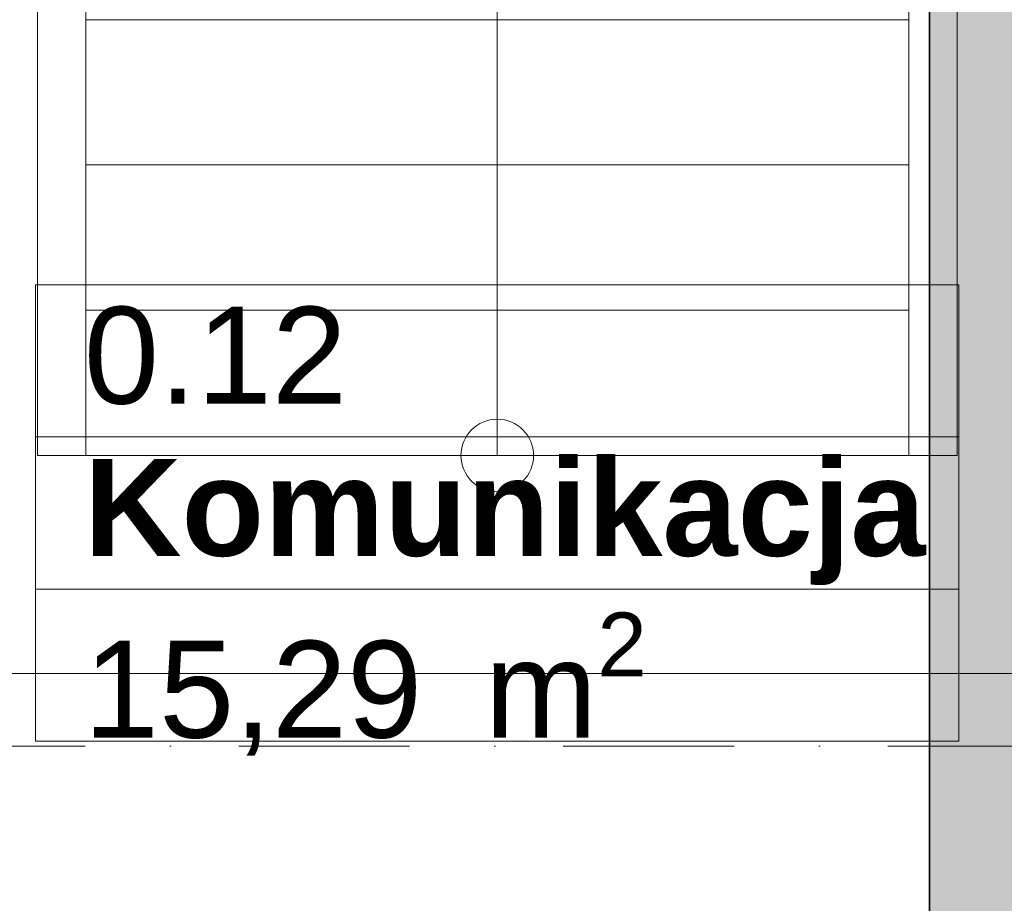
# Model space of a CAD drawing. Header units: millimetres. Extents: x 82175 to 237000, y 24756 to 471700.
# Tile 162 of 256: x 93240 to 95274, y 380806 to 382631. Entities that reach past the tile are written whole.
import ezdxf

# ---------------------------------------------------------------- set-up
doc = ezdxf.new("R2010")
doc.units = ezdxf.units.MM
doc.linetypes.add('Kropki i Kreski', pattern=[6.702778, 3.527778, -1.763889, 0, -1.411111])
for name, color, linetype in [('- strefy pomieszczeń', 8, 'Continuous'), ('Konstrukcja - Siatka mod', 8, 'Continuous'), ('Konstrukcja - Stropy', 8, 'Continuous'), ('Konstrukcja - Ściany zewnętrzne', 8, 'Continuous')]:
    doc.layers.add(name, color=color, linetype=linetype)
doc.styles.add('STYL_AUTOMATYCZNY_1', font='arial.ttf')
doc.styles.add('STYL_AUTOMATYCZNY_2', font='arial.ttf')

msp = doc.modelspace()

# ---------------------------------------------------------------- hatches: boundary and pattern name
at = {"layer": 'Konstrukcja - Ściany zewnętrzne', "linetype": 'Continuous', "lineweight": 13}
msp.add_hatch(color=8, dxfattribs=at).paths.add_polyline_path([(95620, 373701), (95620, 386231), (95120, 386231), (95120, 373701)])

# ---------------------------------------------------------------- linework, layer by layer
at = {"layer": '- strefy pomieszczeń', "color": 8, "linetype": 'Continuous', "lineweight": 13, "ltscale": 100}
for p, q in [((93272.8, 382083.8), (95180, 382083.8)), ((93272.8, 381769.5), (93272.8, 382083.8)), ((95180, 382083.8), (95180, 381769.5)), ((95180, 381769.5), (93272.8, 381769.5)), ((93272.8, 381769.5), (95180, 381769.5)), ((93272.8, 381455.3), (93272.8, 381769.5)), ((95180, 381769.5), (95180, 381455.3)), ((95180, 381455.3), (93272.8, 381455.3)), ((93272.8, 381455.3), (95180, 381455.3)), ((93272.8, 381141), (93272.8, 381455.3)), ((95180, 381455.3), (95180, 381141)), ((95180, 381141), (93272.8, 381141))]:
    msp.add_line(p, q, dxfattribs=at)
at = {"color": 8, "linetype": 'Continuous', "lineweight": 18, "ltscale": 100}
for p, q in [((93276.8, 386531), (93276.8, 381731)), ((93376.8, 381731), (93376.8, 386531)), ((95076.8, 386531), (95076.8, 381731)), ((95176.8, 381731), (95176.8, 386531)), ((94226.8, 382031), (94226.8, 386231)), ((95076.8, 382631), (93376.8, 382631)), ((93376.8, 382631), (93376.8, 382331)), ((95076.8, 382331), (95076.8, 382631)), ((95076.8, 382331), (93376.8, 382331)), ((93376.8, 382331), (93376.8, 382031)), ((93376.8, 382331), (95076.8, 382331)), ((95076.8, 382031), (95076.8, 382331)), ((95076.8, 382031), (93376.8, 382031)), ((93376.8, 382031), (93376.8, 381731)), ((93376.8, 382031), (95076.8, 382031)), ((94226.8, 381731), (94226.8, 382031)), ((95076.8, 381731), (95076.8, 382031)), ((93276.8, 381731), (93376.8, 381731)), ((93376.8, 381731), (95076.8, 381731)), ((95076.8, 381731), (95176.8, 381731))]:
    msp.add_line(p, q, dxfattribs=at)
for start, end in [(0, 180), (180, 0)]:
    msp.add_arc((94226.8, 381731), 75, start, end, dxfattribs=at)
at = {"layer": 'Konstrukcja - Siatka mod', "color": 8, "linetype": 'Kropki i Kreski', "lineweight": 13, "ltscale": 100}
msp.add_line((93022.5, 381131), (122467, 381131), dxfattribs=at)
at = {"layer": 'Konstrukcja - Stropy', "color": 8, "linetype": 'Continuous', "lineweight": 13, "ltscale": 100, "flags": 128}
msp.add_lwpolyline([(92778.1, 381281), (92778.1, 373312.9), (95320, 373312.9), (95320, 381281)], close=True, dxfattribs=at)
at = {"layer": 'Konstrukcja - Ściany zewnętrzne', "color": 8, "linetype": 'Continuous', "lineweight": 35, "ltscale": 100, "flags": 128}
msp.add_lwpolyline([(95120, 386231), (95120, 379916)], dxfattribs=at)

# ---------------------------------------------------------------- texts
at = {"layer": '- strefy pomieszczeń', "color": 8, "linetype": 'Continuous', "lineweight": 13, "char_height": 200, "attachment_point": 1}
for s, insert, style in [('\\A1;{\\pql;\\pt0,100;\\fArial|b0|i0|c238|p0;\\W1.000000;0.12\\fArial|b0|i0|c238|p0;\\W1.000000;\\A1{\\H.66x;\\S^  ;}\\fArial|b0|i0|c238|p0;\\W1.000000;\\fArial|b0|i0|c238|p0;\\W1.000000;\\A1{\\H.66x;\\S^  ;}}', (93372.8, 382038.1), 'STYL_AUTOMATYCZNY_1'), ('\\A1;{\\pql;\\pt0,100;\\fArial|b1|i0|c238|p0;\\W1.000000;Komunikacja\\fArial|b1|i0|c238|p0;\\W1.000000;\\A1{\\H.66x;\\S^  ;}\\fArial|b1|i0|c238|p0;\\W1.000000;\\fArial|b1|i0|c238|p0;\\W1.000000;\\A1{\\H.66x;\\S^  ;}}', (93372.8, 381723.8), 'STYL_AUTOMATYCZNY_2'), ('\\A1;{\\pql;\\pt0,100;\\fArial|b0|i0|c238|p0;\\W1.000000;15,29\\fArial|b0|i0|c238|p0;\\W1.000000;\\A1{\\H.66x;\\S^  ;}\\fArial|b0|i0|c238|p0;\\W1.000000; m\\fArial|b0|i0|c238|p0;\\W1.000000;\\A1{\\H.66x;\\S2^  ;}}', (93372.8, 381406.7), 'STYL_AUTOMATYCZNY_1')]:
    msp.add_mtext(s, dxfattribs=dict(at, insert=insert, style=style))

doc.saveas('drawing.dxf')
